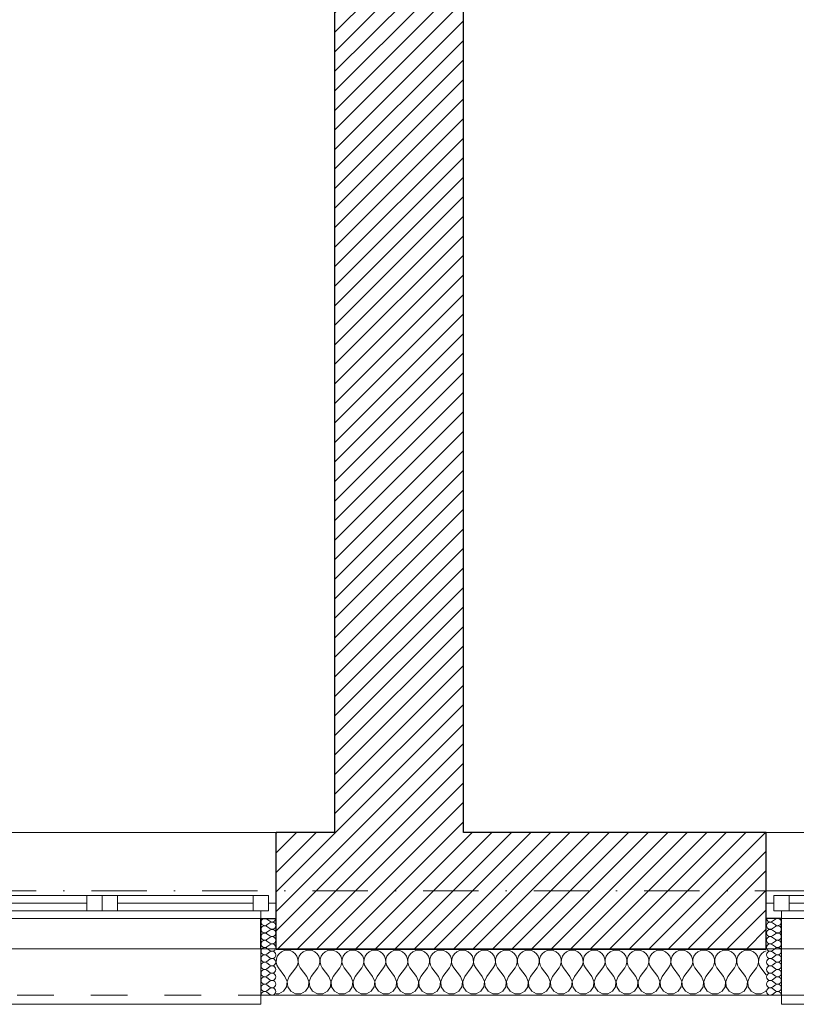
# Model space of a CAD drawing. Header units: millimetres. Extents: x 172139 to 266886, y 89525 to 138225.
# Tile 41 of 72: x 206843 to 209373, y 106825 to 110033. Entities that reach past the tile are written whole.
import ezdxf

# ---------------------------------------------------------------- set-up
doc = ezdxf.new("R2010")
doc.units = ezdxf.units.MM
doc.header["$MEASUREMENT"] = 0
doc.linetypes.add('Kropki i Kreski', pattern=[360, 180, -90, 0, -90])
doc.linetypes.add('Przerywana', pattern=[240, 120, -120])
for name, color, linetype in [('Konstrukcja - Siatki mod', 7, 'Continuous'), ('KR_INW', 7, 'Continuous'), ('NAPIS_SODON', 7, 'Continuous'), ('Okna ArchiCADa', 7, 'Continuous')]:
    doc.layers.add(name, color=color, linetype=linetype)
doc.layers.add('Konstrukcja - Siatki mod_Nr_pióra__48', color=7, linetype='Continuous', lineweight=15, true_color=0xa80f02)
doc.layers.add('KR_INW_Nr_pióra__102', color=7, linetype='Continuous', lineweight=5, true_color=0xcccccc)
for name, color, linetype, lineweight in [('KR_INW_Nr_pióra__101', 252, 'Continuous', 5), ('KR_INW_Nr_pióra__27', 7, 'Continuous', 25), ('KR_INW_Nr_pióra__47', 7, 'Continuous', 15), ('NAPIS_SODON_Nr_pióra__1', 7, 'Continuous', 13), ('Okna ArchiCADa_Nr_pióra__1', 7, 'Continuous', 13), ('Okna ArchiCADa_Nr_pióra__27', 7, 'Continuous', 25)]:
    doc.layers.add(name, color=color, linetype=linetype, lineweight=lineweight)
pattern_1 = [(45, (0, 0), (-31.819804, 31.819804), [])]

# ---------------------------------------------------------------- blocks, each defined once
blk = doc.blocks.new('Strop_1', base_point=(179225, 121523.3))
at = {"layer": 'NAPIS_SODON_Nr_pióra__1', "linetype": 'Continuous', "flags": 128}
blk.add_lwpolyline([(179225, 121523.3), (179225.9, 107003.8), (250898.3, 107008.3), (250897.4, 121527.8)], close=True, dxfattribs=at)
blk = doc.blocks.new('*X160')
at = {"layer": 'KR_INW_Nr_pióra__102', "linetype": 'Continuous'}
for p, q in [((207682.3, 106981.8), (207679.2, 106972.5)), ((207687.9, 106989.9), (207682.3, 106981.8)), ((207695.5, 106996.2), (207687.9, 106989.9)), ((207704.5, 107000.2), (207695.5, 106996.2)), ((207714.3, 107001.6), (207704.5, 107000.2)), ((207724, 107000.2), (207714.3, 107001.6)), ((207733.1, 106996.2), (207724, 107000.2)), ((207740.6, 106989.9), (207733.1, 106996.2)), ((207746.2, 106981.8), (207740.6, 106989.9)), ((207749.4, 106972.5), (207746.2, 106981.8)), ((207753.8, 106981.8), (207750.6, 106972.5)), ((207759.4, 106989.9), (207753.8, 106981.8)), ((207766.9, 106996.2), (207759.4, 106989.9)), ((207776, 107000.2), (207766.9, 106996.2)), ((207785.7, 107001.6), (207776, 107000.2)), ((207795.5, 107000.2), (207785.7, 107001.6)), ((207804.5, 106996.2), (207795.5, 107000.2)), ((207812.1, 106989.9), (207804.5, 106996.2)), ((207817.7, 106981.8), (207812.1, 106989.9)), ((207820.8, 106972.5), (207817.7, 106981.8)), ((207825.2, 106981.8), (207822.1, 106972.5)), ((207830.8, 106989.9), (207825.2, 106981.8)), ((207838.4, 106996.2), (207830.8, 106989.9)), ((207847.4, 107000.2), (207838.4, 106996.2)), ((207857.1, 107001.6), (207847.4, 107000.2)), ((207866.9, 107000.2), (207857.1, 107001.6)), ((207875.9, 106996.2), (207866.9, 107000.2)), ((207883.5, 106989.9), (207875.9, 106996.2)), ((207889.1, 106981.8), (207883.5, 106989.9)), ((207892.2, 106972.5), (207889.1, 106981.8)), ((207896.6, 106981.8), (207893.5, 106972.5)), ((207902.2, 106989.9), (207896.6, 106981.8)), ((207909.8, 106996.2), (207902.2, 106989.9)), ((207918.8, 107000.2), (207909.8, 106996.2)), ((207928.6, 107001.6), (207918.8, 107000.2)), ((207938.3, 107000.2), (207928.6, 107001.6)), ((207947.3, 106996.2), (207938.3, 107000.2)), ((207954.9, 106989.9), (207947.3, 106996.2)), ((207960.5, 106981.8), (207954.9, 106989.9)), ((207963.7, 106972.5), (207960.5, 106981.8)), ((207968.1, 106981.8), (207964.9, 106972.5)), ((207973.6, 106989.9), (207968.1, 106981.8)), ((207981.2, 106996.2), (207973.6, 106989.9)), ((207990.2, 107000.2), (207981.2, 106996.2)), ((208000, 107001.6), (207990.2, 107000.2)), ((208009.8, 107000.2), (208000, 107001.6)), ((208018.8, 106996.2), (208009.8, 107000.2)), ((208026.4, 106989.9), (208018.8, 106996.2)), ((208031.9, 106981.8), (208026.4, 106989.9)), ((208035.1, 106972.5), (208031.9, 106981.8)), ((208039.5, 106981.8), (208036.3, 106972.5)), ((208045.1, 106989.9), (208039.5, 106981.8)), ((208052.7, 106996.2), (208045.1, 106989.9)), ((208061.7, 107000.2), (208052.7, 106996.2)), ((208071.4, 107001.6), (208061.7, 107000.2)), ((208081.2, 107000.2), (208071.4, 107001.6)), ((208090.2, 106996.2), (208081.2, 107000.2)), ((208097.8, 106989.9), (208090.2, 106996.2)), ((208103.4, 106981.8), (208097.8, 106989.9)), ((208106.5, 106972.5), (208103.4, 106981.8)), ((208110.9, 106981.8), (208107.8, 106972.5)), ((208116.5, 106989.9), (208110.9, 106981.8)), ((208124.1, 106996.2), (208116.5, 106989.9)), ((208133.1, 107000.2), (208124.1, 106996.2)), ((208142.9, 107001.6), (208133.1, 107000.2)), ((208152.6, 107000.2), (208142.9, 107001.6)), ((208161.6, 106996.2), (208152.6, 107000.2)), ((208169.2, 106989.9), (208161.6, 106996.2)), ((208174.8, 106981.8), (208169.2, 106989.9)), ((208177.9, 106972.5), (208174.8, 106981.8)), ((208182.3, 106981.8), (208179.2, 106972.5)), ((208187.9, 106989.9), (208182.3, 106981.8)), ((208195.5, 106996.2), (208187.9, 106989.9)), ((208204.5, 107000.2), (208195.5, 106996.2)), ((208214.3, 107001.6), (208204.5, 107000.2)), ((208224, 107000.2), (208214.3, 107001.6)), ((208233.1, 106996.2), (208224, 107000.2)), ((208240.6, 106989.9), (208233.1, 106996.2)), ((208246.2, 106981.8), (208240.6, 106989.9)), ((208249.4, 106972.5), (208246.2, 106981.8)), ((208253.8, 106981.8), (208250.6, 106972.5)), ((208259.4, 106989.9), (208253.8, 106981.8)), ((208266.9, 106996.2), (208259.4, 106989.9)), ((208276, 107000.2), (208266.9, 106996.2)), ((208285.7, 107001.6), (208276, 107000.2)), ((208295.5, 107000.2), (208285.7, 107001.6)), ((208304.5, 106996.2), (208295.5, 107000.2)), ((208312.1, 106989.9), (208304.5, 106996.2)), ((208317.7, 106981.8), (208312.1, 106989.9)), ((208320.8, 106972.5), (208317.7, 106981.8)), ((208325.2, 106981.8), (208322.1, 106972.5)), ((208330.8, 106989.9), (208325.2, 106981.8)), ((208338.4, 106996.2), (208330.8, 106989.9)), ((208347.4, 107000.2), (208338.4, 106996.2)), ((208357.1, 107001.6), (208347.4, 107000.2)), ((208366.9, 107000.2), (208357.1, 107001.6)), ((208375.9, 106996.2), (208366.9, 107000.2)), ((208383.5, 106989.9), (208375.9, 106996.2)), ((208389.1, 106981.8), (208383.5, 106989.9)), ((208392.2, 106972.5), (208389.1, 106981.8)), ((208396.6, 106981.8), (208393.5, 106972.5)), ((208402.2, 106989.9), (208396.6, 106981.8)), ((208409.8, 106996.2), (208402.2, 106989.9)), ((208418.8, 107000.2), (208409.8, 106996.2)), ((208428.6, 107001.6), (208418.8, 107000.2)), ((208438.3, 107000.2), (208428.6, 107001.6)), ((208447.3, 106996.2), (208438.3, 107000.2)), ((208454.9, 106989.9), (208447.3, 106996.2)), ((208460.5, 106981.8), (208454.9, 106989.9)), ((208463.7, 106972.5), (208460.5, 106981.8)), ((208468.1, 106981.8), (208464.9, 106972.5)), ((208473.6, 106989.9), (208468.1, 106981.8)), ((208481.2, 106996.2), (208473.6, 106989.9)), ((208490.2, 107000.2), (208481.2, 106996.2)), ((208500, 107001.6), (208490.2, 107000.2)), ((208509.8, 107000.2), (208500, 107001.6)), ((208518.8, 106996.2), (208509.8, 107000.2)), ((208526.4, 106989.9), (208518.8, 106996.2)), ((208531.9, 106981.8), (208526.4, 106989.9)), ((208535.1, 106972.5), (208531.9, 106981.8)), ((208539.5, 106981.8), (208536.3, 106972.5)), ((208545.1, 106989.9), (208539.5, 106981.8)), ((208552.7, 106996.2), (208545.1, 106989.9)), ((208561.7, 107000.2), (208552.7, 106996.2)), ((208571.4, 107001.6), (208561.7, 107000.2)), ((208581.2, 107000.2), (208571.4, 107001.6)), ((208590.2, 106996.2), (208581.2, 107000.2)), ((208597.8, 106989.9), (208590.2, 106996.2)), ((208603.4, 106981.8), (208597.8, 106989.9)), ((208606.5, 106972.5), (208603.4, 106981.8)), ((208610.9, 106981.8), (208607.8, 106972.5)), ((208616.5, 106989.9), (208610.9, 106981.8)), ((208624.1, 106996.2), (208616.5, 106989.9)), ((208633.1, 107000.2), (208624.1, 106996.2)), ((208642.9, 107001.6), (208633.1, 107000.2)), ((208652.6, 107000.2), (208642.9, 107001.6)), ((208661.6, 106996.2), (208652.6, 107000.2)), ((208669.2, 106989.9), (208661.6, 106996.2)), ((208674.8, 106981.8), (208669.2, 106989.9)), ((208677.9, 106972.5), (208674.8, 106981.8)), ((208682.3, 106981.8), (208679.2, 106972.5)), ((208687.9, 106989.9), (208682.3, 106981.8)), ((208695.5, 106996.2), (208687.9, 106989.9)), ((208704.5, 107000.2), (208695.5, 106996.2)), ((208714.3, 107001.6), (208704.5, 107000.2)), ((208724, 107000.2), (208714.3, 107001.6)), ((208733.1, 106996.2), (208724, 107000.2)), ((208740.6, 106989.9), (208733.1, 106996.2)), ((208746.2, 106981.8), (208740.6, 106989.9)), ((208749.4, 106972.5), (208746.2, 106981.8)), ((208753.8, 106981.8), (208750.6, 106972.5)), ((208759.4, 106989.9), (208753.8, 106981.8)), ((208766.9, 106996.2), (208759.4, 106989.9)), ((208776, 107000.2), (208766.9, 106996.2)), ((208785.7, 107001.6), (208776, 107000.2)), ((208795.5, 107000.2), (208785.7, 107001.6)), ((208804.5, 106996.2), (208795.5, 107000.2)), ((208812.1, 106989.9), (208804.5, 106996.2)), ((208817.7, 106981.8), (208812.1, 106989.9)), ((208820.8, 106972.5), (208817.7, 106981.8)), ((208825.2, 106981.8), (208822.1, 106972.5)), ((208830.8, 106989.9), (208825.2, 106981.8)), ((208838.4, 106996.2), (208830.8, 106989.9)), ((208847.4, 107000.2), (208838.4, 106996.2)), ((208857.1, 107001.6), (208847.4, 107000.2)), ((208866.9, 107000.2), (208857.1, 107001.6)), ((208875.9, 106996.2), (208866.9, 107000.2)), ((208883.5, 106989.9), (208875.9, 106996.2)), ((208889.1, 106981.8), (208883.5, 106989.9)), ((208892.2, 106972.5), (208889.1, 106981.8)), ((208896.6, 106981.8), (208893.5, 106972.5)), ((208902.2, 106989.9), (208896.6, 106981.8)), ((208909.8, 106996.2), (208902.2, 106989.9)), ((208918.8, 107000.2), (208909.8, 106996.2)), ((208928.6, 107001.6), (208918.8, 107000.2)), ((208938.3, 107000.2), (208928.6, 107001.6)), ((208947.3, 106996.2), (208938.3, 107000.2)), ((208954.9, 106989.9), (208947.3, 106996.2)), ((208960.5, 106981.8), (208954.9, 106989.9)), ((208963.7, 106972.5), (208960.5, 106981.8)), ((208968.1, 106981.8), (208964.9, 106972.5)), ((208973.6, 106989.9), (208968.1, 106981.8)), ((208981.2, 106996.2), (208973.6, 106989.9)), ((208990.2, 107000.2), (208981.2, 106996.2)), ((209000, 107001.6), (208990.2, 107000.2)), ((209009.8, 107000.2), (209000, 107001.6)), ((209018.8, 106996.2), (209009.8, 107000.2)), ((209026.4, 106989.9), (209018.8, 106996.2)), ((209031.9, 106981.8), (209026.4, 106989.9)), ((209035.1, 106972.5), (209031.9, 106981.8)), ((209039.5, 106981.8), (209036.3, 106972.5)), ((209045.1, 106989.9), (209039.5, 106981.8)), ((209052.7, 106996.2), (209045.1, 106989.9)), ((209061.7, 107000.2), (209052.7, 106996.2)), ((209071.4, 107001.6), (209061.7, 107000.2)), ((209081.2, 107000.2), (209071.4, 107001.6)), ((209090.2, 106996.2), (209081.2, 107000.2)), ((209097.8, 106989.9), (209090.2, 106996.2)), ((209103.4, 106981.8), (209097.8, 106989.9)), ((209106.5, 106972.5), (209103.4, 106981.8)), ((209110.9, 106981.8), (209107.8, 106972.5)), ((209116.5, 106989.9), (209110.9, 106981.8)), ((209124.1, 106996.2), (209116.5, 106989.9)), ((209133.1, 107000.2), (209124.1, 106996.2)), ((209142.9, 107001.6), (209133.1, 107000.2)), ((209152.6, 107000.2), (209142.9, 107001.6)), ((209161.6, 106996.2), (209152.6, 107000.2)), ((209169.2, 106989.9), (209161.6, 106996.2)), ((209174.8, 106981.8), (209169.2, 106989.9)), ((209177.9, 106972.5), (209174.8, 106981.8)), ((209182.3, 106981.8), (209179.2, 106972.5)), ((209187.9, 106989.9), (209182.3, 106981.8)), ((209195.5, 106996.2), (209187.9, 106989.9)), ((209204.5, 107000.2), (209195.5, 106996.2)), ((209214.3, 107001.6), (209204.5, 107000.2)), ((209224, 107000.2), (209214.3, 107001.6)), ((209233.1, 106996.2), (209224, 107000.2)), ((209240.6, 106989.9), (209233.1, 106996.2)), ((209246.2, 106981.8), (209240.6, 106989.9)), ((209249.4, 106972.5), (209246.2, 106981.8)), ((209253.8, 106981.8), (209250.6, 106972.5)), ((209259.4, 106989.9), (209253.8, 106981.8)), ((209266.9, 106996.2), (209259.4, 106989.9)), ((209275, 106999.8), (209266.9, 106996.2)), ((207678.4, 106962.6), (207678.3, 106965.5)), ((207678.3, 106962.1), (207678.4, 106962.6)), ((207679.2, 106972.5), (207678.7, 106962.6)), ((207678.7, 106962.6), (207680.9, 106953.1)), ((207680.9, 106953.1), (207685.7, 106944.4)), ((207742.9, 106944.4), (207747.6, 106953.1)), ((207747.6, 106953.1), (207749.9, 106962.6)), ((207749.9, 106962.6), (207749.4, 106972.5)), ((207750.6, 106972.5), (207750.1, 106962.6)), ((207750.1, 106962.6), (207752.4, 106953.1)), ((207752.4, 106953.1), (207757.1, 106944.4)), ((207814.3, 106944.4), (207819.1, 106953.1)), ((207819.1, 106953.1), (207821.3, 106962.6)), ((207821.3, 106962.6), (207820.8, 106972.5)), ((207822.1, 106972.5), (207821.6, 106962.6)), ((207821.6, 106962.6), (207823.8, 106953.1)), ((207823.8, 106953.1), (207828.6, 106944.4)), ((207885.7, 106944.4), (207890.5, 106953.1)), ((207890.5, 106953.1), (207892.7, 106962.6)), ((207892.7, 106962.6), (207892.2, 106972.5)), ((207893.5, 106972.5), (207893, 106962.6)), ((207893, 106962.6), (207895.2, 106953.1)), ((207895.2, 106953.1), (207900, 106944.4)), ((207957.1, 106944.4), (207961.9, 106953.1)), ((207961.9, 106953.1), (207964.1, 106962.6)), ((207964.1, 106962.6), (207963.7, 106972.5)), ((207964.9, 106972.5), (207964.4, 106962.6)), ((207964.4, 106962.6), (207966.7, 106953.1)), ((207966.7, 106953.1), (207971.4, 106944.4)), ((208028.6, 106944.4), (208033.3, 106953.1)), ((208033.3, 106953.1), (208035.6, 106962.6)), ((208035.6, 106962.6), (208035.1, 106972.5)), ((208036.3, 106972.5), (208035.9, 106962.6)), ((208035.9, 106962.6), (208038.1, 106953.1)), ((208038.1, 106953.1), (208042.9, 106944.4)), ((208100, 106944.4), (208104.8, 106953.1)), ((208104.8, 106953.1), (208107, 106962.6)), ((208107, 106962.6), (208106.5, 106972.5)), ((208107.8, 106972.5), (208107.3, 106962.6)), ((208107.3, 106962.6), (208109.5, 106953.1)), ((208109.5, 106953.1), (208114.3, 106944.4)), ((208171.4, 106944.4), (208176.2, 106953.1)), ((208176.2, 106953.1), (208178.4, 106962.6)), ((208178.4, 106962.6), (208177.9, 106972.5)), ((208179.2, 106972.5), (208178.7, 106962.6)), ((208178.7, 106962.6), (208180.9, 106953.1)), ((208180.9, 106953.1), (208185.7, 106944.4)), ((208242.9, 106944.4), (208247.6, 106953.1)), ((208247.6, 106953.1), (208249.9, 106962.6)), ((208249.9, 106962.6), (208249.4, 106972.5)), ((208250.6, 106972.5), (208250.1, 106962.6)), ((208250.1, 106962.6), (208252.4, 106953.1)), ((208252.4, 106953.1), (208257.1, 106944.4)), ((208314.3, 106944.4), (208319.1, 106953.1)), ((208319.1, 106953.1), (208321.3, 106962.6)), ((208321.3, 106962.6), (208320.8, 106972.5)), ((208322.1, 106972.5), (208321.6, 106962.6)), ((208321.6, 106962.6), (208323.8, 106953.1)), ((208323.8, 106953.1), (208328.6, 106944.4)), ((208385.7, 106944.4), (208390.5, 106953.1)), ((208390.5, 106953.1), (208392.7, 106962.6)), ((208392.7, 106962.6), (208392.2, 106972.5)), ((208393.5, 106972.5), (208393, 106962.6)), ((208393, 106962.6), (208395.2, 106953.1)), ((208395.2, 106953.1), (208400, 106944.4)), ((208457.1, 106944.4), (208461.9, 106953.1)), ((208461.9, 106953.1), (208464.1, 106962.6)), ((208464.1, 106962.6), (208463.7, 106972.5)), ((208464.9, 106972.5), (208464.4, 106962.6)), ((208464.4, 106962.6), (208466.7, 106953.1)), ((208466.7, 106953.1), (208471.4, 106944.4)), ((208528.6, 106944.4), (208533.3, 106953.1)), ((208533.3, 106953.1), (208535.6, 106962.6)), ((208535.6, 106962.6), (208535.1, 106972.5)), ((208536.3, 106972.5), (208535.9, 106962.6)), ((208535.9, 106962.6), (208538.1, 106953.1)), ((208538.1, 106953.1), (208542.9, 106944.4)), ((208600, 106944.4), (208604.8, 106953.1)), ((208604.8, 106953.1), (208607, 106962.6)), ((208607, 106962.6), (208606.5, 106972.5)), ((208607.8, 106972.5), (208607.3, 106962.6)), ((208607.3, 106962.6), (208609.5, 106953.1)), ((208609.5, 106953.1), (208614.3, 106944.4)), ((208671.4, 106944.4), (208676.2, 106953.1)), ((208676.2, 106953.1), (208678.4, 106962.6)), ((208678.4, 106962.6), (208677.9, 106972.5)), ((208679.2, 106972.5), (208678.7, 106962.6)), ((208678.7, 106962.6), (208680.9, 106953.1)), ((208680.9, 106953.1), (208685.7, 106944.4)), ((208742.9, 106944.4), (208747.6, 106953.1)), ((208747.6, 106953.1), (208749.9, 106962.6)), ((208749.9, 106962.6), (208749.4, 106972.5)), ((208750.6, 106972.5), (208750.1, 106962.6)), ((208750.1, 106962.6), (208752.4, 106953.1)), ((208752.4, 106953.1), (208757.1, 106944.4)), ((208814.3, 106944.4), (208819.1, 106953.1)), ((208819.1, 106953.1), (208821.3, 106962.6)), ((208821.3, 106962.6), (208820.8, 106972.5)), ((208822.1, 106972.5), (208821.6, 106962.6)), ((208821.6, 106962.6), (208823.8, 106953.1)), ((208823.8, 106953.1), (208828.6, 106944.4)), ((208885.7, 106944.4), (208890.5, 106953.1)), ((208890.5, 106953.1), (208892.7, 106962.6)), ((208892.7, 106962.6), (208892.2, 106972.5)), ((208893.5, 106972.5), (208893, 106962.6)), ((208893, 106962.6), (208895.2, 106953.1)), ((208895.2, 106953.1), (208900, 106944.4)), ((208957.1, 106944.4), (208961.9, 106953.1)), ((208961.9, 106953.1), (208964.1, 106962.6)), ((208964.1, 106962.6), (208963.7, 106972.5)), ((208964.9, 106972.5), (208964.4, 106962.6)), ((208964.4, 106962.6), (208966.7, 106953.1)), ((208966.7, 106953.1), (208971.4, 106944.4)), ((209028.6, 106944.4), (209033.3, 106953.1)), ((209033.3, 106953.1), (209035.6, 106962.6)), ((209035.6, 106962.6), (209035.1, 106972.5)), ((209036.3, 106972.5), (209035.9, 106962.6)), ((209035.9, 106962.6), (209038.1, 106953.1)), ((209038.1, 106953.1), (209042.9, 106944.4)), ((209100, 106944.4), (209104.8, 106953.1)), ((209104.8, 106953.1), (209107, 106962.6)), ((209107, 106962.6), (209106.5, 106972.5)), ((209107.8, 106972.5), (209107.3, 106962.6)), ((209107.3, 106962.6), (209109.5, 106953.1)), ((209109.5, 106953.1), (209114.3, 106944.4)), ((209171.4, 106944.4), (209176.2, 106953.1)), ((209176.2, 106953.1), (209178.4, 106962.6)), ((209178.4, 106962.6), (209177.9, 106972.5)), ((209179.2, 106972.5), (209178.7, 106962.6)), ((209178.7, 106962.6), (209180.9, 106953.1)), ((209180.9, 106953.1), (209185.7, 106944.4)), ((209242.9, 106944.4), (209247.6, 106953.1)), ((209247.6, 106953.1), (209249.9, 106962.6)), ((209249.9, 106962.6), (209249.4, 106972.5)), ((209250.6, 106972.5), (209250.1, 106962.6)), ((209250.1, 106962.6), (209252.4, 106953.1)), ((209252.4, 106953.1), (209257.1, 106944.4)), ((207707.1, 106915.9), (207685.7, 106944.4)), ((207721.4, 106915.9), (207742.9, 106944.4)), ((207778.6, 106915.9), (207757.1, 106944.4)), ((207792.9, 106915.9), (207814.3, 106944.4)), ((207850, 106915.9), (207828.6, 106944.4)), ((207864.3, 106915.9), (207885.7, 106944.4)), ((207921.4, 106915.9), (207900, 106944.4)), ((207935.7, 106915.9), (207957.1, 106944.4)), ((207992.9, 106915.9), (207971.4, 106944.4)), ((208007.1, 106915.9), (208028.6, 106944.4)), ((208064.3, 106915.9), (208042.9, 106944.4)), ((208078.6, 106915.9), (208100, 106944.4)), ((208135.7, 106915.9), (208114.3, 106944.4)), ((208150, 106915.9), (208171.4, 106944.4)), ((208207.1, 106915.9), (208185.7, 106944.4)), ((208221.4, 106915.9), (208242.9, 106944.4)), ((208278.6, 106915.9), (208257.1, 106944.4)), ((208292.9, 106915.9), (208314.3, 106944.4)), ((208350, 106915.9), (208328.6, 106944.4)), ((208364.3, 106915.9), (208385.7, 106944.4)), ((208421.4, 106915.9), (208400, 106944.4)), ((208435.7, 106915.9), (208457.1, 106944.4)), ((208492.9, 106915.9), (208471.4, 106944.4)), ((208507.1, 106915.9), (208528.6, 106944.4)), ((208564.3, 106915.9), (208542.9, 106944.4)), ((208578.6, 106915.9), (208600, 106944.4)), ((208635.7, 106915.9), (208614.3, 106944.4)), ((208650, 106915.9), (208671.4, 106944.4)), ((208707.1, 106915.9), (208685.7, 106944.4)), ((208721.4, 106915.9), (208742.9, 106944.4)), ((208778.6, 106915.9), (208757.1, 106944.4)), ((208792.9, 106915.9), (208814.3, 106944.4)), ((208850, 106915.9), (208828.6, 106944.4)), ((208864.3, 106915.9), (208885.7, 106944.4)), ((208921.4, 106915.9), (208900, 106944.4)), ((208935.7, 106915.9), (208957.1, 106944.4)), ((208992.9, 106915.9), (208971.4, 106944.4)), ((209007.1, 106915.9), (209028.6, 106944.4)), ((209064.3, 106915.9), (209042.9, 106944.4)), ((209078.6, 106915.9), (209100, 106944.4)), ((209135.7, 106915.9), (209114.3, 106944.4)), ((209150, 106915.9), (209171.4, 106944.4)), ((209207.1, 106915.9), (209185.7, 106944.4)), ((209221.4, 106915.9), (209242.9, 106944.4)), ((209275, 106920.7), (209257.1, 106944.4)), ((207713.9, 106899.8), (207707.1, 106915.9)), ((207712.2, 106882.5), (207713.9, 106899.8)), ((207721.4, 106915.9), (207714.7, 106899.8)), ((207714.7, 106899.8), (207716.3, 106882.5)), ((207785.3, 106899.8), (207778.6, 106915.9)), ((207783.7, 106882.5), (207785.3, 106899.8)), ((207792.9, 106915.9), (207786.1, 106899.8)), ((207786.1, 106899.8), (207787.8, 106882.5)), ((207856.7, 106899.8), (207850, 106915.9)), ((207855.1, 106882.5), (207856.7, 106899.8)), ((207864.3, 106915.9), (207857.6, 106899.8)), ((207857.6, 106899.8), (207859.2, 106882.5)), ((207928.2, 106899.8), (207921.4, 106915.9)), ((207926.5, 106882.5), (207928.2, 106899.8)), ((207935.7, 106915.9), (207929, 106899.8)), ((207929, 106899.8), (207930.6, 106882.5)), ((207999.6, 106899.8), (207992.9, 106915.9)), ((207997.9, 106882.5), (207999.6, 106899.8)), ((208007.1, 106915.9), (208000.4, 106899.8)), ((208000.4, 106899.8), (208002.1, 106882.5)), ((208071, 106899.8), (208064.3, 106915.9)), ((208069.4, 106882.5), (208071, 106899.8)), ((208078.6, 106915.9), (208071.8, 106899.8)), ((208071.8, 106899.8), (208073.5, 106882.5)), ((208142.4, 106899.8), (208135.7, 106915.9)), ((208140.8, 106882.5), (208142.4, 106899.8)), ((208150, 106915.9), (208143.3, 106899.8)), ((208143.3, 106899.8), (208144.9, 106882.5)), ((208213.9, 106899.8), (208207.1, 106915.9)), ((208212.2, 106882.5), (208213.9, 106899.8)), ((208221.4, 106915.9), (208214.7, 106899.8)), ((208214.7, 106899.8), (208216.3, 106882.5)), ((208285.3, 106899.8), (208278.6, 106915.9)), ((208283.7, 106882.5), (208285.3, 106899.8)), ((208292.9, 106915.9), (208286.1, 106899.8)), ((208286.1, 106899.8), (208287.8, 106882.5)), ((208356.7, 106899.8), (208350, 106915.9)), ((208355.1, 106882.5), (208356.7, 106899.8)), ((208364.3, 106915.9), (208357.6, 106899.8)), ((208357.6, 106899.8), (208359.2, 106882.5)), ((208428.2, 106899.8), (208421.4, 106915.9)), ((208426.5, 106882.5), (208428.2, 106899.8)), ((208435.7, 106915.9), (208429, 106899.8)), ((208429, 106899.8), (208430.6, 106882.5)), ((208499.6, 106899.8), (208492.9, 106915.9)), ((208497.9, 106882.5), (208499.6, 106899.8)), ((208507.1, 106915.9), (208500.4, 106899.8)), ((208500.4, 106899.8), (208502.1, 106882.5)), ((208571, 106899.8), (208564.3, 106915.9)), ((208569.4, 106882.5), (208571, 106899.8)), ((208578.6, 106915.9), (208571.8, 106899.8)), ((208571.8, 106899.8), (208573.5, 106882.5)), ((208642.4, 106899.8), (208635.7, 106915.9)), ((208640.8, 106882.5), (208642.4, 106899.8)), ((208650, 106915.9), (208643.3, 106899.8)), ((208643.3, 106899.8), (208644.9, 106882.5)), ((208713.9, 106899.8), (208707.1, 106915.9)), ((208712.2, 106882.5), (208713.9, 106899.8)), ((208721.4, 106915.9), (208714.7, 106899.8)), ((208714.7, 106899.8), (208716.3, 106882.5)), ((208785.3, 106899.8), (208778.6, 106915.9)), ((208783.7, 106882.5), (208785.3, 106899.8)), ((208792.9, 106915.9), (208786.1, 106899.8)), ((208786.1, 106899.8), (208787.8, 106882.5)), ((208856.7, 106899.8), (208850, 106915.9)), ((208855.1, 106882.5), (208856.7, 106899.8)), ((208864.3, 106915.9), (208857.6, 106899.8)), ((208857.6, 106899.8), (208859.2, 106882.5)), ((208928.2, 106899.8), (208921.4, 106915.9)), ((208926.5, 106882.5), (208928.2, 106899.8)), ((208935.7, 106915.9), (208929, 106899.8)), ((208929, 106899.8), (208930.6, 106882.5)), ((208999.6, 106899.8), (208992.9, 106915.9)), ((208997.9, 106882.5), (208999.6, 106899.8)), ((209007.1, 106915.9), (209000.4, 106899.8)), ((209000.4, 106899.8), (209002.1, 106882.5)), ((209071, 106899.8), (209064.3, 106915.9)), ((209069.4, 106882.5), (209071, 106899.8)), ((209078.6, 106915.9), (209071.8, 106899.8)), ((209071.8, 106899.8), (209073.5, 106882.5)), ((209142.4, 106899.8), (209135.7, 106915.9)), ((209140.8, 106882.5), (209142.4, 106899.8)), ((209150, 106915.9), (209143.3, 106899.8)), ((209143.3, 106899.8), (209144.9, 106882.5)), ((209213.9, 106899.8), (209207.1, 106915.9)), ((209212.2, 106882.5), (209213.9, 106899.8)), ((209221.4, 106915.9), (209214.7, 106899.8)), ((209214.7, 106899.8), (209216.3, 106882.5)), ((207678.3, 106859.8), (207687.3, 106859.8)), ((207687.3, 106859.8), (207702.6, 106868)), ((207702.6, 106868), (207712.2, 106882.5)), ((207716.3, 106882.5), (207726, 106868)), ((207726, 106868), (207741.3, 106859.8)), ((207741.3, 106859.8), (207758.7, 106859.8)), ((207758.7, 106859.8), (207774, 106868)), ((207774, 106868), (207783.7, 106882.5)), ((207787.8, 106882.5), (207797.4, 106868)), ((207797.4, 106868), (207812.7, 106859.8)), ((207812.7, 106859.8), (207830.1, 106859.8)), ((207830.1, 106859.8), (207845.5, 106868)), ((207845.5, 106868), (207855.1, 106882.5)), ((207859.2, 106882.5), (207868.8, 106868)), ((207868.8, 106868), (207884.2, 106859.8)), ((207884.2, 106859.8), (207901.6, 106859.8)), ((207901.6, 106859.8), (207916.9, 106868)), ((207916.9, 106868), (207926.5, 106882.5)), ((207930.6, 106882.5), (207940.3, 106868)), ((207940.3, 106868), (207955.6, 106859.8)), ((207955.6, 106859.8), (207973, 106859.8)), ((207973, 106859.8), (207988.3, 106868)), ((207988.3, 106868), (207997.9, 106882.5)), ((208002.1, 106882.5), (208011.7, 106868)), ((208011.7, 106868), (208027, 106859.8)), ((208027, 106859.8), (208044.4, 106859.8)), ((208044.4, 106859.8), (208059.7, 106868)), ((208059.7, 106868), (208069.4, 106882.5)), ((208073.5, 106882.5), (208083.1, 106868)), ((208083.1, 106868), (208098.4, 106859.8)), ((208098.4, 106859.8), (208115.8, 106859.8)), ((208115.8, 106859.8), (208131.2, 106868)), ((208131.2, 106868), (208140.8, 106882.5)), ((208144.9, 106882.5), (208154.5, 106868)), ((208154.5, 106868), (208169.9, 106859.8)), ((208169.9, 106859.8), (208187.3, 106859.8)), ((208187.3, 106859.8), (208202.6, 106868)), ((208202.6, 106868), (208212.2, 106882.5)), ((208216.3, 106882.5), (208226, 106868)), ((208226, 106868), (208241.3, 106859.8)), ((208241.3, 106859.8), (208258.7, 106859.8)), ((208258.7, 106859.8), (208274, 106868)), ((208274, 106868), (208283.7, 106882.5)), ((208287.8, 106882.5), (208297.4, 106868)), ((208297.4, 106868), (208312.7, 106859.8)), ((208312.7, 106859.8), (208330.1, 106859.8)), ((208330.1, 106859.8), (208345.5, 106868)), ((208345.5, 106868), (208355.1, 106882.5)), ((208359.2, 106882.5), (208368.8, 106868)), ((208368.8, 106868), (208384.2, 106859.8)), ((208384.2, 106859.8), (208401.6, 106859.8)), ((208401.6, 106859.8), (208416.9, 106868)), ((208416.9, 106868), (208426.5, 106882.5)), ((208430.6, 106882.5), (208440.3, 106868)), ((208440.3, 106868), (208455.6, 106859.8)), ((208455.6, 106859.8), (208473, 106859.8)), ((208473, 106859.8), (208488.3, 106868)), ((208488.3, 106868), (208497.9, 106882.5)), ((208502.1, 106882.5), (208511.7, 106868)), ((208511.7, 106868), (208527, 106859.8)), ((208527, 106859.8), (208544.4, 106859.8)), ((208544.4, 106859.8), (208559.7, 106868)), ((208559.7, 106868), (208569.4, 106882.5)), ((208573.5, 106882.5), (208583.1, 106868)), ((208583.1, 106868), (208598.4, 106859.8)), ((208598.4, 106859.8), (208615.8, 106859.8)), ((208615.8, 106859.8), (208631.2, 106868)), ((208631.2, 106868), (208640.8, 106882.5)), ((208644.9, 106882.5), (208654.5, 106868)), ((208654.5, 106868), (208669.9, 106859.8)), ((208669.9, 106859.8), (208687.3, 106859.8)), ((208687.3, 106859.8), (208702.6, 106868)), ((208702.6, 106868), (208712.2, 106882.5)), ((208716.3, 106882.5), (208726, 106868)), ((208726, 106868), (208741.3, 106859.8)), ((208741.3, 106859.8), (208758.7, 106859.8)), ((208758.7, 106859.8), (208774, 106868)), ((208774, 106868), (208783.7, 106882.5)), ((208787.8, 106882.5), (208797.4, 106868)), ((208797.4, 106868), (208812.7, 106859.8)), ((208812.7, 106859.8), (208830.1, 106859.8)), ((208830.1, 106859.8), (208845.5, 106868)), ((208845.5, 106868), (208855.1, 106882.5)), ((208859.2, 106882.5), (208868.8, 106868)), ((208868.8, 106868), (208884.2, 106859.8)), ((208884.2, 106859.8), (208901.6, 106859.8)), ((208901.6, 106859.8), (208916.9, 106868)), ((208916.9, 106868), (208926.5, 106882.5)), ((208930.6, 106882.5), (208940.3, 106868)), ((208940.3, 106868), (208955.6, 106859.8)), ((208955.6, 106859.8), (208973, 106859.8)), ((208973, 106859.8), (208988.3, 106868)), ((208988.3, 106868), (208997.9, 106882.5)), ((209002.1, 106882.5), (209011.7, 106868)), ((209011.7, 106868), (209027, 106859.8)), ((209027, 106859.8), (209044.4, 106859.8)), ((209044.4, 106859.8), (209059.7, 106868)), ((209059.7, 106868), (209069.4, 106882.5)), ((209073.5, 106882.5), (209083.1, 106868)), ((209083.1, 106868), (209098.4, 106859.8)), ((209098.4, 106859.8), (209115.8, 106859.8)), ((209115.8, 106859.8), (209131.2, 106868)), ((209131.2, 106868), (209140.8, 106882.5)), ((209144.9, 106882.5), (209154.5, 106868)), ((209154.5, 106868), (209169.9, 106859.8)), ((209169.9, 106859.8), (209187.3, 106859.8)), ((209187.3, 106859.8), (209202.6, 106868)), ((209202.6, 106868), (209212.2, 106882.5)), ((209216.3, 106882.5), (209226, 106868)), ((209226, 106868), (209241.3, 106859.8)), ((209241.3, 106859.8), (209258.7, 106859.8)), ((209258.7, 106859.8), (209274, 106868)), ((209274, 106868), (209275, 106869.4))]:
    blk.add_line(p, q, dxfattribs=at)
blk = doc.blocks.new('*X196')
at = {"layer": 'KR_INW_Nr_pióra__102', "linetype": 'Continuous'}
for p, q in [((207658.1, 107095.6), (207648.5, 107102.8)), ((207658.1, 107090.9), (207648.5, 107083.7)), ((207658.1, 107071.8), (207648.5, 107079)), ((207658.1, 107067), (207648.5, 107059.9)), ((207658.1, 107048), (207648.5, 107055.1)), ((207658.1, 107043.2), (207648.5, 107036.1)), ((207658.1, 107024.2), (207648.5, 107031.3)), ((207658.1, 107019.4), (207648.5, 107012.3)), ((207658.1, 107000.4), (207648.5, 107007.5)), ((207658.1, 106995.6), (207648.5, 106988.5)), ((207658.1, 106976.6), (207648.5, 106983.7)), ((207658.1, 106971.8), (207648.5, 106964.7)), ((207658.1, 106952.8), (207648.5, 106959.9)), ((207658.1, 106948), (207648.5, 106940.9)), ((207658.1, 106929), (207648.5, 106936.1)), ((207658.1, 106924.2), (207648.5, 106917)), ((207658.1, 106905.1), (207648.5, 106912.3)), ((207658.1, 106900.4), (207648.5, 106893.2)), ((207658.1, 106881.3), (207648.5, 106888.5)), ((207658.1, 106876.6), (207648.5, 106869.4)), ((207658.1, 106857.5), (207648.5, 106864.7))]:
    blk.add_line(p, q, dxfattribs=at)
for centre, start, end in [((207641.4, 107093.2), 53.1301, 180), ((207641.4, 107093.2), 180, 306.8699), ((207641.4, 107069.4), 53.1301, 180), ((207665.2, 107105.1), 233.1301, 0), ((207665.2, 107081.3), 233.1301, 126.8699), ((207641.4, 107069.4), 180, 306.8699), ((207641.4, 107045.6), 53.1301, 180), ((207641.4, 107045.6), 180, 306.8699), ((207665.2, 107057.5), 233.1301, 126.8699), ((207665.2, 107033.7), 233.1301, 126.8699), ((207641.4, 107021.8), 53.1301, 180), ((207641.4, 107021.8), 180, 306.8699), ((207665.2, 107009.9), 233.1301, 126.8699), ((207641.4, 106998), 53.1301, 180), ((207641.4, 106998), 180, 306.8699), ((207641.4, 106974.2), 53.1301, 180), ((207665.2, 106986.1), 233.1301, 126.8699), ((207641.4, 106974.2), 180, 306.8699), ((207641.4, 106950.4), 53.1301, 180), ((207641.4, 106950.4), 180, 306.8699), ((207665.2, 106962.3), 233.1301, 126.8699), ((207665.2, 106938.5), 233.1301, 126.8699), ((207641.4, 106926.6), 53.1301, 180), ((207641.4, 106926.6), 180, 306.8699), ((207665.2, 106914.7), 233.1301, 126.8699), ((207641.4, 106902.8), 53.1301, 180), ((207641.4, 106902.8), 180, 306.8699), ((207641.4, 106879), 53.1301, 180), ((207665.2, 106890.9), 233.1301, 126.8699), ((207641.4, 106879), 180, 306.8699), ((207641.4, 106855.1), 53.1301, 180), ((207665.2, 106867), 233.1301, 126.8699)]:
    blk.add_arc(centre, 11.9, start, end, dxfattribs=at)
blk = doc.blocks.new('*X197')
at = {"layer": 'KR_INW_Nr_pióra__102', "linetype": 'Continuous'}
for p, q in [((209295.2, 107095.6), (209304.7, 107102.8)), ((209295.2, 107090.9), (209304.7, 107083.7)), ((209295.2, 107071.8), (209304.7, 107079)), ((209295.2, 107067), (209304.7, 107059.9)), ((209295.2, 107048), (209304.7, 107055.1)), ((209295.2, 107043.2), (209304.7, 107036.1)), ((209295.2, 107024.2), (209304.7, 107031.3)), ((209295.2, 107019.4), (209304.7, 107012.3)), ((209295.2, 107000.4), (209304.7, 107007.5)), ((209295.2, 106995.6), (209304.7, 106988.5)), ((209295.2, 106976.6), (209304.7, 106983.7)), ((209295.2, 106971.8), (209304.7, 106964.7)), ((209295.2, 106952.8), (209304.7, 106959.9)), ((209295.2, 106948), (209304.7, 106940.9)), ((209295.2, 106929), (209304.7, 106936.1)), ((209295.2, 106924.2), (209304.7, 106917)), ((209295.2, 106905.1), (209304.7, 106912.3)), ((209295.2, 106900.4), (209304.7, 106893.2)), ((209295.2, 106881.3), (209304.7, 106888.5)), ((209295.2, 106876.6), (209304.7, 106869.4)), ((209295.2, 106857.5), (209304.7, 106864.7))]:
    blk.add_line(p, q, dxfattribs=at)
for centre, start, end in [((209288, 107105.1), 180, 306.8699), ((209288, 107081.3), 53.1301, 306.8699), ((209311.9, 107093.2), 0, 126.8699), ((209311.9, 107093.2), 233.1301, 0), ((209311.9, 107069.4), 0, 126.8699), ((209288, 107057.5), 53.1301, 306.8699), ((209288, 107033.7), 53.1301, 306.8699), ((209311.9, 107069.4), 233.1301, 0), ((209311.9, 107045.6), 0, 126.8699), ((209311.9, 107045.6), 233.1301, 0), ((209288, 107009.9), 53.1301, 306.8699), ((209311.9, 107021.8), 0, 126.8699), ((209311.9, 107021.8), 233.1301, 0), ((209288, 106986.1), 53.1301, 306.8699), ((209311.9, 106998), 0, 126.8699), ((209311.9, 106998), 233.1301, 0), ((209311.9, 106974.2), 0, 126.8699), ((209288, 106962.3), 53.1301, 306.8699), ((209288, 106938.5), 53.1301, 306.8699), ((209311.9, 106974.2), 233.1301, 0), ((209311.9, 106950.4), 0, 126.8699), ((209311.9, 106950.4), 233.1301, 0), ((209288, 106914.7), 53.1301, 306.8699), ((209311.9, 106926.6), 0, 126.8699), ((209311.9, 106926.6), 233.1301, 0), ((209288, 106890.9), 53.1301, 306.8699), ((209311.9, 106902.8), 0, 126.8699), ((209311.9, 106902.8), 233.1301, 0), ((209311.9, 106879), 0, 126.8699), ((209288, 106867), 53.1301, 306.8699), ((209311.9, 106879), 233.1301, 0), ((209311.9, 106855.1), 0, 126.8699)]:
    blk.add_arc(centre, 11.9, start, end, dxfattribs=at)
blk = doc.blocks.new('Okno dwuskrzydłowe 19_5')
at = {"layer": 'Okna ArchiCADa_Nr_pióra__1', "linetype": 'Continuous'}
for p, q in [((-566.8, 230), (566.8, 230)), ((-566.8, 0), (-541.8, 0)), ((-541.8, 25), (-491.8, 25)), ((-541.8, -25), (-541.8, 25)), ((-541.8, 0), (-541.8, -25)), ((-491.8, 25), (-50, 25)), ((-491.8, 25), (-491.8, -25)), ((-491.8, 25), (-50, 25)), ((-491.8, 0), (-50, 0)), ((-50, -25), (-50, 25)), ((-50, 25), (0, 25)), ((0, 25), (0, -25)), ((0, 25), (50, 25)), ((0, -25), (0, 25)), ((50, 25), (491.8, 25)), ((50, 25), (50, -25)), ((50, 25), (491.8, 25)), ((50, 0), (491.8, 0)), ((491.8, -25), (491.8, 25)), ((491.8, 25), (541.8, 25)), ((541.8, 25), (541.8, -25)), ((541.8, -25), (541.8, 0)), ((541.8, 0), (566.8, 0)), ((-541.8, -25), (-516.8, -25)), ((-491.8, -25), (-541.8, -25)), ((-516.8, -25), (-516.8, -50)), ((-50, -25), (-491.8, -25)), ((0, -25), (-50, -25)), ((50, -25), (0, -25)), ((491.8, -25), (50, -25)), ((541.8, -25), (491.8, -25)), ((516.8, -50), (516.8, -25)), ((516.8, -25), (541.8, -25)), ((-516.8, -50), (-566.8, -50)), ((0, -50), (-516.8, -50)), ((516.8, -50), (0, -50)), ((566.8, -50), (516.8, -50)), ((-516.8, -300), (-516.8, -330)), ((516.8, -330), (516.8, -300)), ((-516.8, -330), (516.8, -330))]:
    blk.add_line(p, q, dxfattribs=at)
at = {"layer": 'Okna ArchiCADa_Nr_pióra__1', "linetype": 'Przerywana'}
blk.add_line((-516.8, -300), (516.8, -300), dxfattribs=at)
at = {"layer": 'Okna ArchiCADa_Nr_pióra__27', "linetype": 'Continuous'}
for p, q in [((-566.8, -50), (-566.8, 0)), ((566.8, -50), (566.8, 0)), ((-516.8, -50), (-566.8, -50)), ((516.8, -50), (566.8, -50))]:
    blk.add_line(p, q, dxfattribs=at)
blk = doc.blocks.new('Ściana_3', base_point=(179075.1, 106855.1))
at = {"layer": 'KR_INW_Nr_pióra__101', "linetype": 'Continuous'}
h = blk.add_hatch(dxfattribs=at)
h.set_pattern_fill('Cegła_licówka', color=256, style=0, pattern_type=2)
h.set_pattern_definition(pattern_1)
h.paths.add_polyline_path([(207678.3, 107105.1), (207678.3, 107005.1), (209275, 107005.1), (209275, 107105.1), (209275, 107155.1), (209275, 107385.1), (207678.3, 107385.1), (207678.3, 107155.1)])
at = {"layer": 'KR_INW_Nr_pióra__27', "linetype": 'Continuous'}
for p, q in [((207678.3, 107155.1), (207678.3, 107385.1)), ((209275, 107155.1), (209275, 107385.1)), ((207678.3, 107105.1), (207678.3, 107155.1)), ((209275, 107105.1), (209275, 107155.1)), ((207628.3, 107005.1), (207628.3, 107105.1)), ((207628.3, 107105.1), (207678.3, 107105.1)), ((207678.3, 107005.1), (207678.3, 107105.1)), ((209275, 107005.1), (209275, 107105.1)), ((209325, 107105.1), (209275, 107105.1)), ((209325, 107005.1), (209325, 107105.1)), ((207678.3, 107005.1), (209275, 107005.1))]:
    blk.add_line(p, q, dxfattribs=at)
at = {"layer": 'KR_INW_Nr_pióra__27', "linetype": 'Continuous', "flags": 128}
for points in [[(207868.7, 107385.1), (207678.3, 107385.1)], [(209275, 107385.1), (208288.7, 107385.1)]]:
    blk.add_lwpolyline(points, dxfattribs=at)
at = {"layer": 'KR_INW_Nr_pióra__47', "linetype": 'Continuous'}
for p, q in [((207678.3, 107105.1), (207628.3, 107105.1)), ((207628.3, 107105.1), (207628.3, 106855.1)), ((209275, 107105.1), (209325, 107105.1)), ((209325, 107105.1), (209325, 106855.1)), ((207628.3, 106855.1), (207628.3, 107005.1)), ((209325, 106855.1), (209325, 107005.1)), ((207678.3, 106855.1), (207628.3, 106855.1)), ((209275, 106855.1), (209325, 106855.1))]:
    blk.add_line(p, q, dxfattribs=at)
at = {"layer": 'KR_INW_Nr_pióra__47', "linetype": 'Continuous', "flags": 128}
blk.add_lwpolyline([(207678.3, 106855.1), (209275, 106855.1)], dxfattribs=at)
at = {"layer": 'KR_INW'}
for name in ['*X196', '*X197', '*X160']:
    blk.add_blockref(name, (0, 0), dxfattribs=at)
at = {"layer": 'Okna ArchiCADa', "color": 21, "linetype": 'Continuous', "lineweight": 13, "true_color": 0xff9955, "zscale": 1000}
for p in [(207111.5, 107155.1), (209841.7, 107155.1)]:
    blk.add_blockref('Okno dwuskrzydłowe 19_5', p, dxfattribs=at)
blk = doc.blocks.new('Ściana_36', base_point=(207868.7, 111420.7))
at = {"layer": 'KR_INW_Nr_pióra__101', "linetype": 'Continuous'}
h = blk.add_hatch(dxfattribs=at)
h.set_pattern_fill('Cegła_licówka', color=256, style=0, pattern_type=2)
h.set_pattern_definition(pattern_1)
h.paths.add_polyline_path([(207868.7, 111420.7), (207868.7, 107385.1), (208288.7, 107385.1), (208288.7, 111420.7)])
at = {"layer": 'KR_INW_Nr_pióra__27', "linetype": 'Continuous', "flags": 128}
for points in [[(207868.7, 111420.7), (207868.7, 107385.1)], [(208288.7, 107385.1), (208288.7, 111057.5)]]:
    blk.add_lwpolyline(points, dxfattribs=at)
blk = doc.blocks.new('Standardowy znacznik siatki_10')
at = {"layer": 'Konstrukcja - Siatki mod_Nr_pióra__48', "linetype": 'Kropki i Kreski'}
blk.add_line((1000, 0), (72912, 0), dxfattribs=at)

msp = doc.modelspace()

# ---------------------------------------------------------------- block references
at = {"layer": 'Konstrukcja - Siatki mod', "color": 8, "linetype": 'Continuous', "lineweight": 13, "zscale": 1000}
msp.add_blockref('Standardowy znacznik siatki_10', (177989.3, 107195.1), dxfattribs=at)
at = {"layer": 'KR_INW'}
for name, p in [('Ściana_36', (207868.7, 111420.7)), ('Ściana_3', (179075.1, 106855.1))]:
    msp.add_blockref(name, p, dxfattribs=at)
at = {"layer": 'NAPIS_SODON', "linetype": 'Continuous'}
msp.add_blockref('Strop_1', (179225, 121523.3), dxfattribs=at)

doc.saveas('drawing.dxf')
